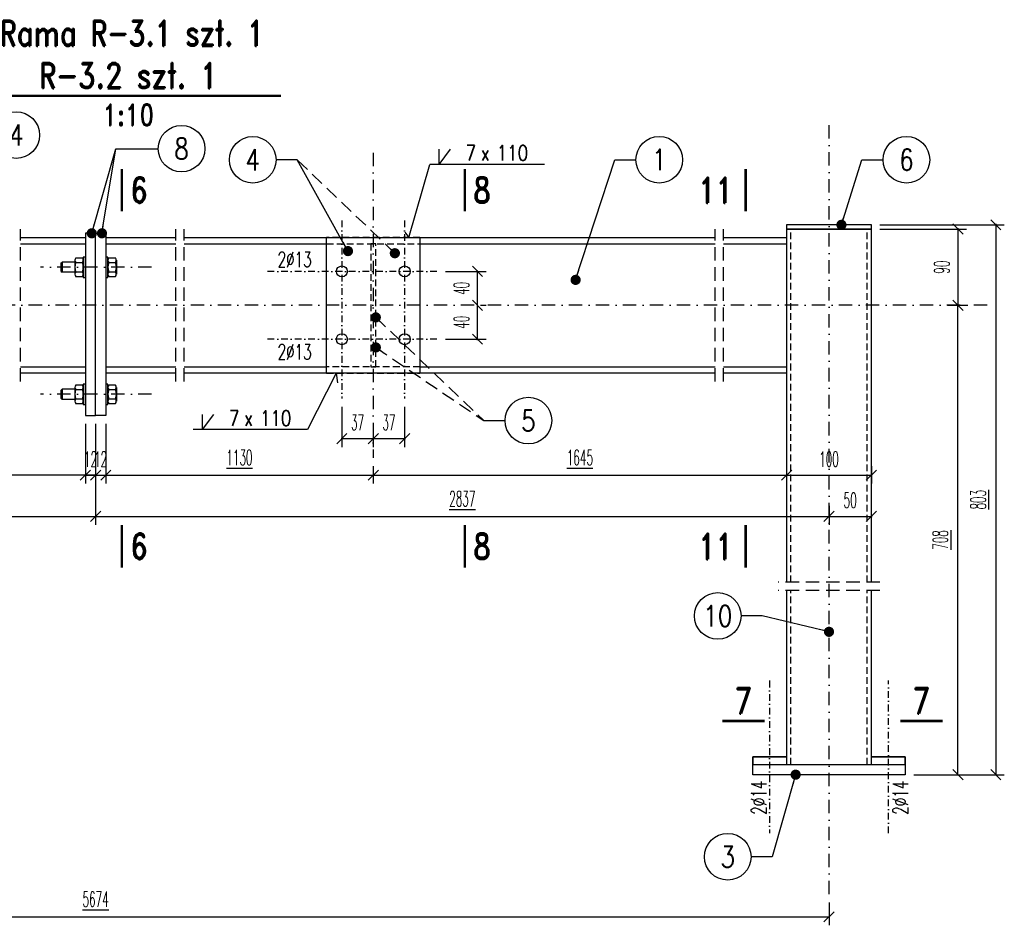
# Model space of a CAD drawing. Header units: millimetres. Extents: x -228255 to 14536, y -140109 to 119945.
# Tile 39 of 123: x -184504 to -183342, y 55491 to 56560. Entities that reach past the tile are written whole.
import ezdxf
from ezdxf.enums import TextEntityAlignment as Align

# ---------------------------------------------------------------- set-up
doc = ezdxf.new("R2010")
doc.units = ezdxf.units.MM
doc.header["$LTSCALE"] = 2.5
for name, pattern in [('DASHDOT', [25.4, 12.7, -6.35, 0, -6.35]), ('DASHDOT2', [12.7, 6.35, -3.175, 0, -3.175]), ('DASHED', [19.05, 12.7, -6.35]), ('DASHED2', [9.525, 6.35, -3.175])]:
    doc.linetypes.add(name, pattern=pattern)
for name, color, linetype in [('Gruba', 6, 'Continuous'), ('Laczniki', 30, 'Continuous'), ('Opisy_stal', 7, 'Continuous'), ('Osie', 134, 'DASHDOT'), ('Osie_laczniki', 157, 'DASHDOT2'), ('Przerywana', 5, 'DASHED'), ('stal', 4, 'Continuous'), ('Stal_nw', 181, 'DASHED2'), ('Tekst', 31, 'Continuous'), ('Wymiary', 86, 'Continuous')]:
    doc.layers.add(name, color=color, linetype=linetype)
doc.styles.get("Standard").update_dxf_attribs({"font": 'romans.shx', "width": 0.65})
doc.styles.add('style1', font='romand.shx', dxfattribs={"width": 0.8})
doc.styles.add('style3', font='romans.shx', dxfattribs={"width": 0.5})
doc.dimstyles.new('Skala_10', dxfattribs={"dimtxt": 18, "dimasz": 12, "dimexe": 10, "dimexo": 10, "dimgap": 10, "dimtad": 1, "dimdec": 0, "dimdsep": 46, "dimtxsty": 'style3', "dimblk": 'OBLIQUE', "dimcen": 0, "dimdle": 1, "dimclrd": 256, "dimclre": 256, "dimclrt": 31, "dimadec": 1, "dimazin": 0, "dimtfac": 1, "dimtdec": 0, "dimtix": 1, "dimtmove": 2, "dimatfit": 0, "dimldrblk": 'DOT', "dimfxl": 1, "dimtolj": 1, "dimtzin": 0, "dimlwd": -1, "dimlwe": -1, "dimarcsym": 0})
doc.dimstyles.new('Skala_10$7', dxfattribs={"dimscale": 0, "dimtxt": 18, "dimasz": 12, "dimexe": 10, "dimexo": 15, "dimgap": 5, "dimtad": 1, "dimdec": 0, "dimrnd": 0.5, "dimzin": 9, "dimdsep": 46, "dimtxsty": 'Standard', "dimblk1": 'OBLIQUE', "dimblk2": 'OBLIQUE', "dimsah": 1, "dimcen": 10, "dimdle": 10, "dimclrt": 31, "dimadec": 0, "dimazin": 0, "dimtfac": 1, "dimtdec": 0, "dimtmove": 2, "dimatfit": 3, "dimldrblk": 'DOT', "dimfxl": 1, "dimtolj": 1, "dimtzin": 9, "dimarcsym": 0})

# ---------------------------------------------------------------- blocks, each defined once
blk = doc.blocks.new('_Oblique')
at = {"color": 0, "linetype": 'ByBlock', "lineweight": -2}
blk.add_line((-0.5, -0.5), (0.5, 0.5), dxfattribs=at)
blk = doc.blocks.new('*D1292')
at = {"layer": 'Defpoints', "color": 0, "ltscale": 0.5, "transparency": 16777216}
for p in [(-185279.2, 55527.6), (-183549.2, 55527.6), (-183549.2, 55500.8)]:
    blk.add_point(p, dxfattribs=at)
at = {"layer": 'Wymiary', "ltscale": 0.5, "transparency": 16777216}
for p, q in [((-185279.2, 55517.6), (-185279.2, 55490.8)), ((-183549.2, 55517.6), (-183549.2, 55490.8)), ((-185280.2, 55500.8), (-183548.2, 55500.8))]:
    blk.add_line(p, q, dxfattribs=at)
at = {"layer": 'Wymiary', "ltscale": 0.5, "transparency": 16777216, "xscale": 12, "yscale": 12, "zscale": 12, "rotation": 180}
blk.add_blockref('_Oblique', (-185279.2, 55500.8), dxfattribs=at)
at = {"layer": 'Wymiary', "ltscale": 0.5, "transparency": 16777216, "xscale": 12, "yscale": 12, "zscale": 12}
blk.add_blockref('_Oblique', (-183549.2, 55500.8), dxfattribs=at)
at = {"layer": 'Wymiary', "color": 31, "ltscale": 0.5, "transparency": 16777216, "insert": (-184414.2, 55521.6), "char_height": 18, "attachment_point": 5, "style": 'style3'}
blk.add_mtext('\\A1;\\L5674', dxfattribs=at)
blk = doc.blocks.new('_Dot')
at = {"color": 0, "linetype": 'ByBlock', "lineweight": -2}
blk.add_line((-0.5, 0), (-1, 0), dxfattribs=at)
at = {"color": 0, "linetype": 'ByBlock', "const_width": 0.5}
blk.add_lwpolyline([(-0.25, 0, 1), (0.25, 0, 1)], format="xyb", close=True, dxfattribs=at)
blk = doc.blocks.new('*D1294')
at = {"layer": 'Defpoints', "color": 0, "ltscale": 0.5, "transparency": 16777216}
for p in [(-184402.2, 56092.6), (-184086.7, 56042.6), (-184086.7, 56022.1)]:
    blk.add_point(p, dxfattribs=at)
at = {"layer": 'Wymiary', "ltscale": 0.5, "transparency": 16777216}
for p, q in [((-184402.2, 56082.6), (-184402.2, 56012.1)), ((-184086.7, 56032.6), (-184086.7, 56012.1)), ((-184403.2, 56022.1), (-184085.7, 56022.1))]:
    blk.add_line(p, q, dxfattribs=at)
at = {"layer": 'Wymiary', "ltscale": 0.5, "transparency": 16777216, "xscale": 12, "yscale": 12, "zscale": 12, "rotation": 180}
blk.add_blockref('_Oblique', (-184402.2, 56022.1), dxfattribs=at)
at = {"layer": 'Wymiary', "ltscale": 0.5, "transparency": 16777216, "xscale": 12, "yscale": 12, "zscale": 12}
blk.add_blockref('_Oblique', (-184086.7, 56022.1), dxfattribs=at)
at = {"layer": 'Wymiary', "color": 31, "ltscale": 0.5, "transparency": 16777216, "insert": (-184244.5, 56042.9), "char_height": 18, "attachment_point": 5, "style": 'style3'}
blk.add_mtext('\\A1;\\L1130', dxfattribs=at)
blk = doc.blocks.new('*D1295')
at = {"layer": 'Defpoints', "color": 0, "ltscale": 0.5, "transparency": 16777216}
for p in [(-184086.7, 56042.6), (-183599.2, 56042.6), (-183599.2, 56022.1)]:
    blk.add_point(p, dxfattribs=at)
at = {"layer": 'Wymiary', "ltscale": 0.5, "transparency": 16777216}
for p, q in [((-184086.7, 56032.6), (-184086.7, 56012.1)), ((-183599.2, 56032.6), (-183599.2, 56012.1)), ((-184087.7, 56022.1), (-183598.2, 56022.1))]:
    blk.add_line(p, q, dxfattribs=at)
at = {"layer": 'Wymiary', "ltscale": 0.5, "transparency": 16777216, "xscale": 12, "yscale": 12, "zscale": 12, "rotation": 180}
blk.add_blockref('_Oblique', (-184086.7, 56022.1), dxfattribs=at)
at = {"layer": 'Wymiary', "ltscale": 0.5, "transparency": 16777216, "xscale": 12, "yscale": 12, "zscale": 12}
blk.add_blockref('_Oblique', (-183599.2, 56022.1), dxfattribs=at)
at = {"layer": 'Wymiary', "color": 31, "ltscale": 0.5, "transparency": 16777216, "insert": (-183843, 56042.9), "char_height": 18, "attachment_point": 5, "style": 'style3'}
blk.add_mtext('\\A1;\\L1645', dxfattribs=at)
blk = doc.blocks.new('*D1297')
at = {"layer": 'Defpoints', "color": 0, "ltscale": 0.5, "transparency": 16777216}
for p in [(-183549.2, 55973.5), (-183499.2, 55973.5), (-183499.2, 55973.5)]:
    blk.add_point(p, dxfattribs=at)
at = {"layer": 'Wymiary', "ltscale": 0.5, "transparency": 16777216}
blk.add_line((-183550.2, 55973.5), (-183498.2, 55973.5), dxfattribs=at)
at = {"layer": 'Wymiary', "ltscale": 0.5, "transparency": 16777216, "xscale": 12, "yscale": 12, "zscale": 12, "rotation": 180}
blk.add_blockref('_Oblique', (-183549.2, 55973.5), dxfattribs=at)
at = {"layer": 'Wymiary', "ltscale": 0.5, "transparency": 16777216, "xscale": 12, "yscale": 12, "zscale": 12}
blk.add_blockref('_Oblique', (-183499.2, 55973.5), dxfattribs=at)
at = {"layer": 'Wymiary', "color": 31, "ltscale": 0.5, "transparency": 16777216, "insert": (-183524.2, 55992.5), "char_height": 18, "attachment_point": 5, "style": 'style3'}
blk.add_mtext('\\A1;50', dxfattribs=at)
blk = doc.blocks.new('*D1300')
at = {"layer": 'Defpoints', "color": 0, "ltscale": 0.5, "transparency": 16777216}
for p in [(-184123.7, 56112.6), (-184086.7, 56081.4), (-184086.7, 56065.2)]:
    blk.add_point(p, dxfattribs=at)
at = {"layer": 'Wymiary', "ltscale": 0.5, "transparency": 16777216}
for p, q in [((-184123.7, 56102.6), (-184123.7, 56055.2)), ((-184086.7, 56071.4), (-184086.7, 56055.2)), ((-184124.7, 56065.2), (-184085.7, 56065.2))]:
    blk.add_line(p, q, dxfattribs=at)
at = {"layer": 'Wymiary', "ltscale": 0.5, "transparency": 16777216, "xscale": 12, "yscale": 12, "zscale": 12, "rotation": 180}
blk.add_blockref('_Oblique', (-184123.7, 56065.2), dxfattribs=at)
at = {"layer": 'Wymiary', "ltscale": 0.5, "transparency": 16777216, "xscale": 12, "yscale": 12, "zscale": 12}
blk.add_blockref('_Oblique', (-184086.7, 56065.2), dxfattribs=at)
at = {"layer": 'Wymiary', "color": 31, "ltscale": 0.5, "transparency": 16777216, "insert": (-184105.2, 56084.2), "char_height": 18, "attachment_point": 5, "style": 'style3'}
blk.add_mtext('\\A1;37', dxfattribs=at)
blk = doc.blocks.new('*D1301')
at = {"layer": 'Defpoints', "color": 0, "ltscale": 0.5, "transparency": 16777216}
for p in [(-184049.7, 56112.6), (-184086.7, 56081.4), (-184049.7, 56065.2)]:
    blk.add_point(p, dxfattribs=at)
at = {"layer": 'Wymiary', "ltscale": 0.5, "transparency": 16777216}
for p, q in [((-184049.7, 56102.6), (-184049.7, 56055.2)), ((-184086.7, 56071.4), (-184086.7, 56055.2)), ((-184087.7, 56065.2), (-184048.7, 56065.2))]:
    blk.add_line(p, q, dxfattribs=at)
at = {"layer": 'Wymiary', "ltscale": 0.5, "transparency": 16777216, "xscale": 12, "yscale": 12, "zscale": 12, "rotation": 180}
blk.add_blockref('_Oblique', (-184086.7, 56065.2), dxfattribs=at)
at = {"layer": 'Wymiary', "ltscale": 0.5, "transparency": 16777216, "xscale": 12, "yscale": 12, "zscale": 12}
blk.add_blockref('_Oblique', (-184049.7, 56065.2), dxfattribs=at)
at = {"layer": 'Wymiary', "color": 31, "ltscale": 0.5, "transparency": 16777216, "insert": (-184068.2, 56084.2), "char_height": 18, "attachment_point": 5, "style": 'style3'}
blk.add_mtext('\\A1;37', dxfattribs=at)
blk = doc.blocks.new('*D1304')
at = {"layer": 'Defpoints', "color": 0, "ltscale": 0.5, "transparency": 16777216}
for p in [(-183970.4, 56222.6), (-183963.7, 56222.6), (-184011.7, 56182.6)]:
    blk.add_point(p, dxfattribs=at)
at = {"layer": 'Wymiary', "ltscale": 0.5, "transparency": 16777216}
for p, q in [((-183963.7, 56181.6), (-183963.7, 56223.6)), ((-183960.4, 56222.6), (-183953.7, 56222.6)), ((-184001.7, 56182.6), (-183953.7, 56182.6))]:
    blk.add_line(p, q, dxfattribs=at)
at = {"layer": 'Wymiary', "ltscale": 0.5, "transparency": 16777216, "xscale": 12, "yscale": 12, "zscale": 12}
for p, rotation in [((-183963.7, 56222.6), 90), ((-183963.7, 56182.6), 270)]:
    blk.add_blockref('_Oblique', p, dxfattribs=dict(at, rotation=rotation))
at = {"layer": 'Wymiary', "color": 31, "ltscale": 0.5, "transparency": 16777216, "insert": (-183982.7, 56202.6), "char_height": 18, "attachment_point": 5, "rotation": 90, "style": 'style3'}
blk.add_mtext('\\A1;40', dxfattribs=at)
blk = doc.blocks.new('*D1305')
at = {"layer": 'Defpoints', "color": 0, "ltscale": 0.5, "transparency": 16777216}
for p in [(-184011.7, 56262.6), (-183963.7, 56262.6), (-183970.4, 56222.6)]:
    blk.add_point(p, dxfattribs=at)
at = {"layer": 'Wymiary', "ltscale": 0.5, "transparency": 16777216}
for p, q in [((-183963.7, 56221.6), (-183963.7, 56263.6)), ((-184001.7, 56262.6), (-183953.7, 56262.6)), ((-183960.4, 56222.6), (-183953.7, 56222.6))]:
    blk.add_line(p, q, dxfattribs=at)
at = {"layer": 'Wymiary', "ltscale": 0.5, "transparency": 16777216, "xscale": 12, "yscale": 12, "zscale": 12}
for p, rotation in [((-183963.7, 56262.6), 90), ((-183963.7, 56222.6), 270)]:
    blk.add_blockref('_Oblique', p, dxfattribs=dict(at, rotation=rotation))
at = {"layer": 'Wymiary', "color": 31, "ltscale": 0.5, "transparency": 16777216, "insert": (-183982.7, 56242.6), "char_height": 18, "attachment_point": 5, "rotation": 90, "style": 'style3'}
blk.add_mtext('\\A1;40', dxfattribs=at)
blk = doc.blocks.new('pol_V_lewa')
at = {"color": 7}
for p, q in [((-124, 0), (-110.5, 18)), ((-124, 0), (-124, 18)), ((0, 0), (-135, 0))]:
    blk.add_line(p, q, dxfattribs=at)
at = {"color": 31, "width": 0.8}
blk.add_text('x', height=18, dxfattribs=at).set_placement((-74.9, 4.5))
blk.add_attdef('22', text='', height=18, dxfattribs=at).set_placement((-80.5, 4.5), align=Align.RIGHT)
blk.add_attdef('9999', (-56.2, 4.5), '', height=18, dxfattribs=at)
blk = doc.blocks.new('pol_V_prawa')
at = {"color": 7}
for p, q in [((11, 0), (24.5, 18)), ((11, 0), (11, 18)), ((135, 0), (0, 0))]:
    blk.add_line(p, q, dxfattribs=at)
at = {"color": 31, "width": 0.8}
blk.add_text('x', height=18, dxfattribs=at).set_placement((60.1, 4.5))
blk.add_attdef('22', text='', height=18, dxfattribs=at).set_placement((54.5, 4.5), align=Align.RIGHT)
blk.add_attdef('9999', (78.8, 4.5), '', height=18, dxfattribs=at)
blk = doc.blocks.new('Elem_prawy')
at = {"color": 7}
blk.add_line((0, 0), (25, 0), dxfattribs=at)
blk.add_circle((52.5, 0), 27.5, dxfattribs=at)
at = {"color": 31, "width": 0.8}
blk.add_attdef('22', text='', height=25, dxfattribs=at).set_placement((52.5, 0), align=Align.MIDDLE)
blk = doc.blocks.new('Elem_lewy')
at = {"color": 7}
blk.add_line((0, 0), (-25, 0), dxfattribs=at)
blk.add_circle((-52.5, 0), 27.5, dxfattribs=at)
at = {"color": 31, "width": 0.8}
blk.add_attdef('22', text='', height=25, dxfattribs=at).set_placement((-52.5, 0), align=Align.MIDDLE)
blk = doc.blocks.new('nakretkaM12')
at = {"ltscale": 0.2}
for p, q in [((-10, 8.2), (-10, 5.5)), ((-10, 5.5), (-10, -5.5)), ((-9, 11), (-1, 11)), ((-9, 5.5), (-1, 5.5)), ((0, 8.2), (0, 5.5)), ((0, 5.5), (0, -5.5)), ((-10, -5.5), (-10, -8.2)), ((-9, -5.5), (-1, -5.5)), ((-9, -11), (-1, -11)), ((0, -5.5), (0, -8.2))]:
    blk.add_line(p, q, dxfattribs=at)
for centre, radius, start, end in [((-5.7, 8.2), 4.26, 139.932, 220.068), ((5.5, 0), 15.5, 159.3345, 200.6655), ((-4.3, 8.2), 4.26, 319.932, 40.068), ((-15.5, 0), 15.5, 339.3345, 20.6655), ((-5.7, -8.2), 4.26, 139.932, 220.068), ((-4.3, -8.2), 4.26, 319.932, 40.068)]:
    blk.add_arc(centre, radius, start, end, dxfattribs=at)
blk = doc.blocks.new('*D1311')
at = {"layer": 'Defpoints', "color": 0, "ltscale": 0.5, "transparency": 16777216}
for p in [(-184426.2, 56092.6), (-184414.2, 56092.6), (-184414.2, 56022.1)]:
    blk.add_point(p, dxfattribs=at)
at = {"layer": 'Wymiary', "ltscale": 0.5, "transparency": 16777216}
for p, q in [((-184426.2, 56082.6), (-184426.2, 56012.1)), ((-184414.2, 56082.6), (-184414.2, 56012.1)), ((-184426.2, 56022.1), (-184438.2, 56022.1)), ((-184426.2, 56022.1), (-184414.2, 56022.1)), ((-184414.2, 56022.1), (-184402.2, 56022.1))]:
    blk.add_line(p, q, dxfattribs=at)
at = {"layer": 'Wymiary', "ltscale": 0.5, "transparency": 16777216, "xscale": 12, "yscale": 12, "zscale": 12}
blk.add_blockref('_Oblique', (-184426.2, 56022.1), dxfattribs=at)
at = {"layer": 'Wymiary', "ltscale": 0.5, "transparency": 16777216, "xscale": 12, "yscale": 12, "zscale": 12, "rotation": 180}
blk.add_blockref('_Oblique', (-184414.2, 56022.1), dxfattribs=at)
at = {"layer": 'Wymiary', "color": 31, "ltscale": 0.5, "transparency": 16777216, "insert": (-184420.2, 56041.1), "char_height": 18, "attachment_point": 5, "style": 'style3'}
blk.add_mtext('\\A1;12', dxfattribs=at)
blk = doc.blocks.new('*D1312')
at = {"layer": 'Defpoints', "color": 0, "ltscale": 0.5, "transparency": 16777216}
for p in [(-184414.2, 56092.6), (-184402.2, 56092.6), (-184402.2, 56022.1)]:
    blk.add_point(p, dxfattribs=at)
at = {"layer": 'Wymiary', "ltscale": 0.5, "transparency": 16777216}
for p, q in [((-184414.2, 56082.6), (-184414.2, 56012.1)), ((-184402.2, 56082.6), (-184402.2, 56012.1)), ((-184414.2, 56022.1), (-184426.2, 56022.1)), ((-184414.2, 56022.1), (-184402.2, 56022.1)), ((-184402.2, 56022.1), (-184390.2, 56022.1))]:
    blk.add_line(p, q, dxfattribs=at)
at = {"layer": 'Wymiary', "ltscale": 0.5, "transparency": 16777216, "xscale": 12, "yscale": 12, "zscale": 12}
blk.add_blockref('_Oblique', (-184414.2, 56022.1), dxfattribs=at)
at = {"layer": 'Wymiary', "ltscale": 0.5, "transparency": 16777216, "xscale": 12, "yscale": 12, "zscale": 12, "rotation": 180}
blk.add_blockref('_Oblique', (-184402.2, 56022.1), dxfattribs=at)
at = {"layer": 'Wymiary', "color": 31, "ltscale": 0.5, "transparency": 16777216, "insert": (-184408.2, 56041.1), "char_height": 18, "attachment_point": 5, "style": 'style3'}
blk.add_mtext('\\A1;12', dxfattribs=at)
blk = doc.blocks.new('*D1313')
at = {"layer": 'Defpoints', "color": 0, "ltscale": 0.5, "transparency": 16777216}
for p in [(-183499.2, 56317.6), (-183459.2, 55668.6), (-183352.5, 55668.6)]:
    blk.add_point(p, dxfattribs=at)
at = {"layer": 'Wymiary', "ltscale": 0.5, "transparency": 16777216}
for p, q in [((-183489.2, 56317.6), (-183342.5, 56317.6)), ((-183352.5, 56318.6), (-183352.5, 55667.6)), ((-183449.2, 55668.6), (-183342.5, 55668.6))]:
    blk.add_line(p, q, dxfattribs=at)
at = {"layer": 'Wymiary', "ltscale": 0.5, "transparency": 16777216, "xscale": 12, "yscale": 12, "zscale": 12}
for p, rotation in [((-183352.5, 56317.6), 90), ((-183352.5, 55668.6), 270)]:
    blk.add_blockref('_Oblique', p, dxfattribs=dict(at, rotation=rotation))
at = {"layer": 'Wymiary', "color": 31, "ltscale": 0.5, "transparency": 16777216, "insert": (-183373.3, 55993.1), "char_height": 18, "attachment_point": 5, "rotation": 90, "style": 'style3'}
blk.add_mtext('\\A1;\\L803', dxfattribs=at)
blk = doc.blocks.new('*D1314')
at = {"layer": 'Defpoints', "color": 0, "ltscale": 0.5, "transparency": 16777216}
for p in [(-183410.4, 56222.6), (-183397.1, 56222.6), (-183459.2, 55668.6)]:
    blk.add_point(p, dxfattribs=at)
at = {"layer": 'Wymiary', "ltscale": 0.5, "transparency": 16777216}
for p, q in [((-183400.4, 56222.6), (-183387.1, 56222.6)), ((-183397.1, 55667.6), (-183397.1, 56223.6)), ((-183449.2, 55668.6), (-183387.1, 55668.6))]:
    blk.add_line(p, q, dxfattribs=at)
at = {"layer": 'Wymiary', "ltscale": 0.5, "transparency": 16777216, "xscale": 12, "yscale": 12, "zscale": 12}
for p, rotation in [((-183397.1, 56222.6), 90), ((-183397.1, 55668.6), 270)]:
    blk.add_blockref('_Oblique', p, dxfattribs=dict(at, rotation=rotation))
at = {"layer": 'Wymiary', "color": 31, "ltscale": 0.5, "transparency": 16777216, "insert": (-183417.9, 55945.6), "char_height": 18, "attachment_point": 5, "rotation": 90, "style": 'style3'}
blk.add_mtext('\\A1;\\L708', dxfattribs=at)
blk = doc.blocks.new('*D1315')
at = {"layer": 'Defpoints', "color": 0, "ltscale": 0.5, "transparency": 16777216}
for p in [(-183499.2, 56312.6), (-183419.6, 56222.6), (-183397.1, 56222.6)]:
    blk.add_point(p, dxfattribs=at)
at = {"layer": 'Wymiary', "ltscale": 0.5, "transparency": 16777216}
for p, q in [((-183489.2, 56312.6), (-183387.1, 56312.6)), ((-183397.1, 56313.6), (-183397.1, 56221.6)), ((-183409.6, 56222.6), (-183387.1, 56222.6))]:
    blk.add_line(p, q, dxfattribs=at)
at = {"layer": 'Wymiary', "ltscale": 0.5, "transparency": 16777216, "xscale": 12, "yscale": 12, "zscale": 12}
for p, rotation in [((-183397.1, 56312.6), 90), ((-183397.1, 56222.6), 270)]:
    blk.add_blockref('_Oblique', p, dxfattribs=dict(at, rotation=rotation))
at = {"layer": 'Wymiary', "color": 31, "ltscale": 0.5, "transparency": 16777216, "insert": (-183416.1, 56267.6), "char_height": 18, "attachment_point": 5, "rotation": 90, "style": 'style3'}
blk.add_mtext('\\A1;90', dxfattribs=at)
blk = doc.blocks.new('*D1316')
at = {"layer": 'Defpoints', "color": 0, "ltscale": 0.5, "transparency": 16777216}
for p in [(-183599.2, 56042.6), (-183499.2, 56042.6), (-183499.2, 56022.1)]:
    blk.add_point(p, dxfattribs=at)
at = {"layer": 'Wymiary', "ltscale": 0.5, "transparency": 16777216}
for p, q in [((-183599.2, 56032.6), (-183599.2, 56012.1)), ((-183499.2, 56032.6), (-183499.2, 56012.1)), ((-183600.2, 56022.1), (-183498.2, 56022.1))]:
    blk.add_line(p, q, dxfattribs=at)
at = {"layer": 'Wymiary', "ltscale": 0.5, "transparency": 16777216, "xscale": 12, "yscale": 12, "zscale": 12, "rotation": 180}
blk.add_blockref('_Oblique', (-183599.2, 56022.1), dxfattribs=at)
at = {"layer": 'Wymiary', "ltscale": 0.5, "transparency": 16777216, "xscale": 12, "yscale": 12, "zscale": 12}
blk.add_blockref('_Oblique', (-183499.2, 56022.1), dxfattribs=at)
at = {"layer": 'Wymiary', "color": 31, "ltscale": 0.5, "transparency": 16777216, "insert": (-183549.2, 56041.1), "char_height": 18, "attachment_point": 5, "style": 'style3'}
blk.add_mtext('\\A1;100', dxfattribs=at)
blk = doc.blocks.new('*D1317')
at = {"layer": 'Defpoints', "color": 0, "ltscale": 0.5, "transparency": 16777216}
for p in [(-184414.2, 56092.6), (-185279.2, 55997), (-184414.2, 55973.5)]:
    blk.add_point(p, dxfattribs=at)
at = {"layer": 'Wymiary', "ltscale": 0.5, "transparency": 16777216}
for p, q in [((-184414.2, 56082.6), (-184414.2, 55963.5)), ((-185279.2, 55987), (-185279.2, 55963.5)), ((-185280.2, 55973.5), (-184413.2, 55973.5))]:
    blk.add_line(p, q, dxfattribs=at)
at = {"layer": 'Wymiary', "ltscale": 0.5, "transparency": 16777216, "xscale": 12, "yscale": 12, "zscale": 12, "rotation": 180}
blk.add_blockref('_Oblique', (-185279.2, 55973.5), dxfattribs=at)
at = {"layer": 'Wymiary', "ltscale": 0.5, "transparency": 16777216, "xscale": 12, "yscale": 12, "zscale": 12}
blk.add_blockref('_Oblique', (-184414.2, 55973.5), dxfattribs=at)
at = {"layer": 'Wymiary', "color": 31, "ltscale": 0.5, "transparency": 16777216, "insert": (-184846.7, 55994.3), "char_height": 18, "attachment_point": 5, "style": 'style3'}
blk.add_mtext('\\A1;\\L2837', dxfattribs=at)
blk = doc.blocks.new('*D1318')
at = {"layer": 'Defpoints', "color": 0, "ltscale": 0.5, "transparency": 16777216}
for p in [(-184639.2, 56092.6), (-184426.2, 56092.6), (-184639.2, 56022.1)]:
    blk.add_point(p, dxfattribs=at)
at = {"layer": 'Wymiary', "ltscale": 0.5, "transparency": 16777216}
for p, q in [((-184639.2, 56082.6), (-184639.2, 56012.1)), ((-184426.2, 56082.6), (-184426.2, 56012.1)), ((-184425.2, 56022.1), (-184640.2, 56022.1))]:
    blk.add_line(p, q, dxfattribs=at)
at = {"layer": 'Wymiary', "ltscale": 0.5, "transparency": 16777216, "xscale": 12, "yscale": 12, "zscale": 12, "rotation": 180}
blk.add_blockref('_Oblique', (-184639.2, 56022.1), dxfattribs=at)
at = {"layer": 'Wymiary', "ltscale": 0.5, "transparency": 16777216, "xscale": 12, "yscale": 12, "zscale": 12}
blk.add_blockref('_Oblique', (-184426.2, 56022.1), dxfattribs=at)
at = {"layer": 'Wymiary', "color": 31, "ltscale": 0.5, "transparency": 16777216, "insert": (-184532.7, 56042.9), "char_height": 18, "attachment_point": 5, "style": 'style3'}
blk.add_mtext('\\A1;\\L360', dxfattribs=at)
blk = doc.blocks.new('*D1322')
at = {"layer": 'Defpoints', "color": 0, "ltscale": 0.5, "transparency": 16777216}
for p in [(-184414.2, 56092.6), (-183549.2, 55996.1), (-183549.2, 55973.5)]:
    blk.add_point(p, dxfattribs=at)
at = {"layer": 'Wymiary', "ltscale": 0.5, "transparency": 16777216}
for p, q in [((-184414.2, 56082.6), (-184414.2, 55963.5)), ((-183549.2, 55986.1), (-183549.2, 55963.5)), ((-184415.2, 55973.5), (-183548.2, 55973.5))]:
    blk.add_line(p, q, dxfattribs=at)
at = {"layer": 'Wymiary', "ltscale": 0.5, "transparency": 16777216, "xscale": 12, "yscale": 12, "zscale": 12, "rotation": 180}
blk.add_blockref('_Oblique', (-184414.2, 55973.5), dxfattribs=at)
at = {"layer": 'Wymiary', "ltscale": 0.5, "transparency": 16777216, "xscale": 12, "yscale": 12, "zscale": 12}
blk.add_blockref('_Oblique', (-183549.2, 55973.5), dxfattribs=at)
at = {"layer": 'Wymiary', "color": 31, "ltscale": 0.5, "transparency": 16777216, "insert": (-183981.7, 55994.3), "char_height": 18, "attachment_point": 5, "style": 'style3'}
blk.add_mtext('\\A1;\\L2837', dxfattribs=at)

msp = doc.modelspace()

# ---------------------------------------------------------------- linework, layer by layer
at = {"layer": 'Gruba', "const_width": 3}
for points in [[(-184555.69, 56469.81), (-184195.69, 56469.81)], [(-184383.3, 56383.5), (-184383.3, 56333.5)], [(-183978.78, 56383.5), (-183978.78, 56333.5)], [(-183647.43, 56383.5), (-183647.43, 56333.5)], [(-184383.3, 55963.12), (-184383.3, 55913.12)], [(-183978.78, 55963.12), (-183978.78, 55913.12)], [(-183647.43, 55963.12), (-183647.43, 55913.12)], [(-183675.06, 55731.98), (-183625.06, 55731.98)], [(-183465.07, 55731.98), (-183415.07, 55731.98)]]:
    msp.add_lwpolyline(points, dxfattribs=at)
at = {"layer": 'Laczniki', "ltscale": 0.5}
for p, q in [((-184454.71, 56272.57), (-184453.71, 56273.57)), ((-184454.71, 56262.57), (-184454.71, 56272.57)), ((-184438.71, 56273.57), (-184453.71, 56273.57)), ((-184453.71, 56273.57), (-184453.71, 56261.57)), ((-184454.71, 56262.57), (-184453.71, 56261.57)), ((-184438.71, 56261.57), (-184453.71, 56261.57)), ((-184454.71, 56122.57), (-184453.71, 56123.57)), ((-184438.71, 56123.57), (-184453.71, 56123.57)), ((-184453.71, 56123.57), (-184453.71, 56111.57)), ((-184454.71, 56112.57), (-184454.71, 56122.57)), ((-184454.71, 56112.57), (-184453.71, 56111.57)), ((-184438.71, 56111.57), (-184453.71, 56111.57))]:
    msp.add_line(p, q, dxfattribs=at)
for points in [[(-184428.71, 56255.57), (-184426.21, 56255.57), (-184426.21, 56279.57), (-184428.71, 56279.57)], [(-184402.21, 56255.57), (-184399.71, 56255.57), (-184399.71, 56279.57), (-184402.21, 56279.57)], [(-184428.71, 56105.57), (-184426.21, 56105.57), (-184426.21, 56129.57), (-184428.71, 56129.57)], [(-184402.21, 56105.57), (-184399.71, 56105.57), (-184399.71, 56129.57), (-184402.21, 56129.57)]]:
    msp.add_lwpolyline(points, close=True, dxfattribs=at)
at = {"layer": 'Opisy_stal', "ltscale": 0.5}
for p, q in [((-184390.32, 56407.46), (-184365.32, 56407.46)), ((-184044.83, 56302.57), (-184019.93, 56388.92)), ((-184049.5, 56308.95), (-184044.83, 56302.57)), ((-184130.3, 56142.57), (-184164.15, 56075.88)), ((-184130.3, 56142.57), (-184128.74, 56131.12))]:
    msp.add_line(p, q, dxfattribs=at)
at = {"layer": 'Osie', "ltscale": 0.5}
for p, q in [((-183549.21, 55527.57), (-183549.21, 56442.57)), ((-184086.71, 56402.57), (-184086.71, 56042.57)), ((-184348.21, 56267.57), (-184479.21, 56267.57)), ((-183362.52, 56222.57), (-185409.76, 56222.57)), ((-184348.21, 56117.57), (-184479.21, 56117.57))]:
    msp.add_line(p, q, dxfattribs=at)
at = {"layer": 'Osie_laczniki', "ltscale": 0.5}
for p, q in [((-184123.71, 56322.57), (-184123.71, 56112.57)), ((-184049.71, 56322.57), (-184049.71, 56112.57)), ((-184011.71, 56262.57), (-184211.71, 56262.57)), ((-184011.71, 56182.57), (-184211.71, 56182.57)), ((-183619.21, 55779.57), (-183619.21, 55599.57)), ((-183479.21, 55599.57), (-183479.21, 55779.57))]:
    msp.add_line(p, q, dxfattribs=at)
at = {"layer": 'Przerywana', "ltscale": 0.5}
for p, q in [((-184502.81, 56132.57), (-184502.81, 56312.57)), ((-184319.75, 56132.57), (-184319.75, 56312.57)), ((-184309.75, 56132.57), (-184309.75, 56312.57)), ((-183683.47, 56132.57), (-183683.47, 56312.57)), ((-183673.47, 56132.57), (-183673.47, 56312.57)), ((-183489.21, 55895.8), (-183609.21, 55895.8)), ((-183489.21, 55885.8), (-183609.21, 55885.8))]:
    msp.add_line(p, q, dxfattribs=at)
at = {"layer": 'stal', "ltscale": 0.5}
for p, q in [((-184502.81, 56295.17), (-184426.21, 56295.17)), ((-184402.21, 56295.17), (-184319.75, 56295.17)), ((-184309.75, 56295.17), (-184141.71, 56295.17)), ((-184031.71, 56295.17), (-183683.47, 56295.17)), ((-183673.47, 56295.17), (-183599.21, 56295.17)), ((-184502.81, 56149.97), (-184426.21, 56149.97)), ((-184402.21, 56149.97), (-184319.75, 56149.97)), ((-184309.75, 56149.97), (-184141.71, 56149.97)), ((-184031.71, 56149.97), (-183683.47, 56149.97)), ((-183673.47, 56149.97), (-183599.21, 56149.97))]:
    msp.add_line(p, q, dxfattribs=at)
for points in [[(-183599.21, 56312.57), (-183499.21, 56312.57), (-183499.21, 56317.57), (-183599.21, 56317.57)], [(-184426.21, 56092.57), (-184414.21, 56092.57), (-184414.21, 56307.57), (-184426.21, 56307.57)], [(-184402.21, 56092.57), (-184414.21, 56092.57), (-184414.21, 56307.57), (-184402.21, 56307.57)]]:
    msp.add_lwpolyline(points, close=True, dxfattribs=at)
for points in [[(-183499.21, 55895.8), (-183499.21, 56312.57), (-183599.21, 56312.57), (-183599.21, 55895.8)], [(-184502.81, 56302.57), (-184426.21, 56302.57)], [(-184402.21, 56302.57), (-184319.75, 56302.57)], [(-184309.75, 56302.57), (-184141.71, 56302.57)], [(-184031.71, 56302.57), (-183683.47, 56302.57)], [(-183673.47, 56302.57), (-183599.21, 56302.57), (-183599.21, 56142.57), (-183673.47, 56142.57)], [(-184426.21, 56142.57), (-184502.81, 56142.57)], [(-184319.75, 56142.57), (-184402.21, 56142.57)], [(-184141.71, 56142.57), (-184309.75, 56142.57)], [(-183683.47, 56142.57), (-184031.71, 56142.57)], [(-183599.21, 55885.8), (-183599.21, 55680.59), (-183499.21, 55680.59), (-183499.21, 55885.8)], [(-183599.21, 55689.57), (-183639.21, 55689.57), (-183639.21, 55680.59), (-183459.21, 55680.59), (-183459.21, 55689.57), (-183499.21, 55689.57)], [(-183499.21, 55689.57), (-183459.21, 55689.57), (-183459.21, 55668.6), (-183639.21, 55668.6), (-183639.21, 55689.57), (-183599.21, 55689.57)]]:
    msp.add_lwpolyline(points, dxfattribs=at)
at = {"layer": 'stal'}
msp.add_lwpolyline([(-184141.71, 56302.57), (-184031.71, 56302.57), (-184031.71, 56142.57), (-184141.71, 56142.57)], close=True, dxfattribs=at)
for centre in [(-184123.71, 56262.57), (-184049.71, 56262.57), (-184123.71, 56182.57), (-184049.71, 56182.57)]:
    msp.add_circle(centre, 6.5, dxfattribs=at)
at = {"layer": 'Stal_nw', "ltscale": 0.5}
for p, q in [((-183594.21, 55895.8), (-183594.21, 56312.57)), ((-183504.21, 55895.8), (-183504.21, 56312.57)), ((-184031.71, 56302.57), (-184141.71, 56302.57)), ((-184141.71, 56295.17), (-184031.71, 56295.17)), ((-184031.71, 56149.97), (-184141.71, 56149.97)), ((-184141.71, 56142.57), (-184031.71, 56142.57)), ((-183594.21, 55680.59), (-183594.21, 55885.8)), ((-183504.21, 55680.59), (-183504.21, 55885.8))]:
    msp.add_line(p, q, dxfattribs=at)
msp.add_lwpolyline([(-184089.71, 56149.97), (-184083.71, 56149.97), (-184083.71, 56295.17), (-184089.71, 56295.17)], close=True, dxfattribs=at)

# ---------------------------------------------------------------- block references
at = {"layer": 'Laczniki', "ltscale": 0.5}
for p in [(-184428.71, 56267.57), (-184389.71, 56267.57), (-184428.71, 56117.57), (-184389.71, 56117.57)]:
    msp.add_blockref('nakretkaM12', p, dxfattribs=at)
at = {"layer": 'Opisy_stal', "ltscale": 0.5}
for name, p, values in [('Elem_prawy', (-184560.31, 56423.54), {'22': '4'}), ('Elem_prawy', (-184365.32, 56407.46), {'22': '8'}), ('Elem_lewy', (-184176.37, 56394.31), {'22': '4'}), ('Elem_prawy', (-183801.91, 56394.4), {'22': '1'}), ('Elem_prawy', (-183510.36, 56394.4), {'22': '6'}), ('pol_V_prawa', (-184019.93, 56388.92), {'9999': '110', '22': '7'}), ('Elem_prawy', (-183956.29, 56086.5), {'22': '5'}), ('pol_V_lewa', (-184164.15, 56075.88), {'22': '7', '9999': '110'}), ('Elem_lewy', (-183627.91, 55855.96), {'22': '10'}), ('Elem_lewy', (-183616.19, 55571.69), {'22': '3'})]:
    msp.add_blockref(name, p, dxfattribs=at).add_auto_attribs(values)

# ---------------------------------------------------------------- texts
at = {"layer": 'Gruba', "style": 'style1', "width": 0.8}
for s, p in [('Rama R-3.1 szt. 1', (-184375.69, 56519.81)), ('R-3.2 szt. 1', (-184375.69, 56469.81)), ('7', (-183650.06, 55731.98)), ('7', (-183440.07, 55731.98))]:
    msp.add_text(s, height=30, dxfattribs=at).set_placement(p, align=Align.BOTTOM_CENTER)
msp.add_text('1:10', height=25, dxfattribs=at).set_placement((-184375.69, 56459.81), align=Align.TOP_CENTER)
for s, p in [('6', (-184373.3, 56358.5)), ('8', (-183968.78, 56358.5)), ('6', (-184373.3, 55938.12)), ('8', (-183968.78, 55938.12))]:
    msp.add_text(s, height=30, dxfattribs=at).set_placement(p, align=Align.MIDDLE_LEFT)
for p in [(-183662.43, 56358.5), (-183662.43, 55938.12)]:
    msp.add_text('11', height=30, dxfattribs=at).set_placement(p, align=Align.MIDDLE_RIGHT)
at = {"layer": 'Tekst', "ltscale": 0.5, "width": 0.65}
for p in [(-184199.51, 56267.77), (-184199.51, 56158.72)]:
    msp.add_text('2%%C13', height=18, dxfattribs=at).set_placement(p)
for p in [(-183622.87, 55621.34), (-183455.94, 55621.34)]:
    msp.add_text('2%%C14', height=18, rotation=90, dxfattribs=at).set_placement(p)

# ---------------------------------------------------------------- dimensions: what is measured, and where the dimension line sits
at = {"layer": 'Wymiary', "ltscale": 0.5}
for base, p1, p2, text, picture, middle in [((-183352.46, 55668.6), (-183499.21, 56317.57), (-183459.21, 55668.6), '%%u803', '*D1313', (-183373.26, 55993.09)), ((-183397.06, 56222.57), (-183459.21, 55668.6), (-183410.43, 56222.57), '%%u708', '*D1314', (-183417.86, 55945.59))]:
    dim = msp.add_linear_dim(base=base, p1=p1, p2=p2, angle=90, text=text, dimstyle='Skala_10', dxfattribs=at)
    dim.commit()
    dim.dimension.update_dxf_attribs({"geometry": picture, "text_midpoint": middle})
for base, p1, p2, picture, middle in [((-183397.06, 56222.57), (-183499.21, 56312.57), (-183419.56, 56222.57), '*D1315', (-183416.06, 56267.57)), ((-183963.66, 56262.57), (-183970.37, 56222.57), (-184011.71, 56262.57), '*D1305', (-183982.66, 56242.57)), ((-183963.66, 56222.57), (-184011.71, 56182.57), (-183970.37, 56222.57), '*D1304', (-183982.66, 56202.57))]:
    dim = msp.add_linear_dim(base=base, p1=p1, p2=p2, angle=90, dimstyle='Skala_10', dxfattribs=at)
    dim.commit()
    dim.dimension.update_dxf_attribs({"geometry": picture, "text_midpoint": middle})
for base, p1, p2, picture, middle in [((-184086.71, 56065.21), (-184123.71, 56112.57), (-184086.71, 56081.41), '*D1300', (-184105.21, 56084.21)), ((-184049.71, 56065.21), (-184086.71, 56081.41), (-184049.71, 56112.57), '*D1301', (-184068.21, 56084.21)), ((-184414.21, 56022.12), (-184426.21, 56092.57), (-184414.21, 56092.57), '*D1311', (-184420.21, 56041.12)), ((-184402.21, 56022.12), (-184414.21, 56092.57), (-184402.21, 56092.57), '*D1312', (-184408.21, 56041.12)), ((-183499.21, 56022.12), (-183599.21, 56042.57), (-183499.21, 56042.57), '*D1316', (-183549.21, 56041.12)), ((-183499.21, 55973.52), (-183549.21, 55973.52), (-183499.21, 55973.52), '*D1297', (-183524.21, 55992.52))]:
    dim = msp.add_linear_dim(base=base, p1=p1, p2=p2, dimstyle='Skala_10', dxfattribs=at)
    dim.commit()
    dim.dimension.update_dxf_attribs({"geometry": picture, "text_midpoint": middle})
for base, p1, p2, text, picture, middle in [((-184414.21, 55973.52), (-185279.21, 55997.05), (-184414.21, 56092.57), '%%u2837', '*D1317', (-184846.71, 55994.32)), ((-184639.21, 56022.12), (-184426.21, 56092.57), (-184639.21, 56092.57), '%%u360', '*D1318', (-184532.71, 56042.92)), ((-183549.21, 55973.52), (-184414.21, 56092.57), (-183549.21, 55996.08), '%%u2837', '*D1322', (-183981.71, 55994.32)), ((-184086.71, 56022.12), (-184402.21, 56092.57), (-184086.71, 56042.57), '%%u1130', '*D1294', (-184244.46, 56042.92)), ((-183599.21, 56022.12), (-184086.71, 56042.57), (-183599.21, 56042.57), '%%u1645', '*D1295', (-183842.96, 56042.92)), ((-183549.21, 55500.8), (-185279.21, 55527.57), (-183549.21, 55527.57), '%%u5674', '*D1292', (-184414.21, 55521.6))]:
    dim = msp.add_linear_dim(base=base, p1=p1, p2=p2, text=text, dimstyle='Skala_10', dxfattribs=at)
    dim.commit()
    dim.dimension.update_dxf_attribs({"geometry": picture, "text_midpoint": middle})

# ---------------------------------------------------------------- leaders
at = {"layer": 'Opisy_stal', "ltscale": 0.5}
for points in [[(-184418.71, 56307.57), (-184390.32, 56407.46)], [(-184406.71, 56307.57), (-184390.32, 56407.46)], [(-184116.55, 56286.57), (-184176.37, 56394.31)], [(-183848.04, 56252.6), (-183801.91, 56394.4)], [(-183534.52, 56317.57), (-183510.36, 56394.4)], [(-183549.21, 55837.23), (-183627.91, 55855.96)], [(-183588.58, 55668.6), (-183616.19, 55571.69)]]:
    msp.add_leader(points, dimstyle='Skala_10$7', override={"dimscale": 1, "dimtad": 0}, dxfattribs=at)
at = {"layer": 'Opisy_stal', "linetype": 'DASHED', "ltscale": 0.5}
for points in [[(-184061.24, 56284.06), (-184176.37, 56394.31)], [(-184083.71, 56208.33), (-183956.29, 56086.5)], [(-184083.71, 56172.88), (-183956.29, 56086.5)]]:
    msp.add_leader(points, dimstyle='Skala_10$7', override={"dimscale": 1, "dimtad": 0}, dxfattribs=at)

doc.saveas('drawing.dxf')
